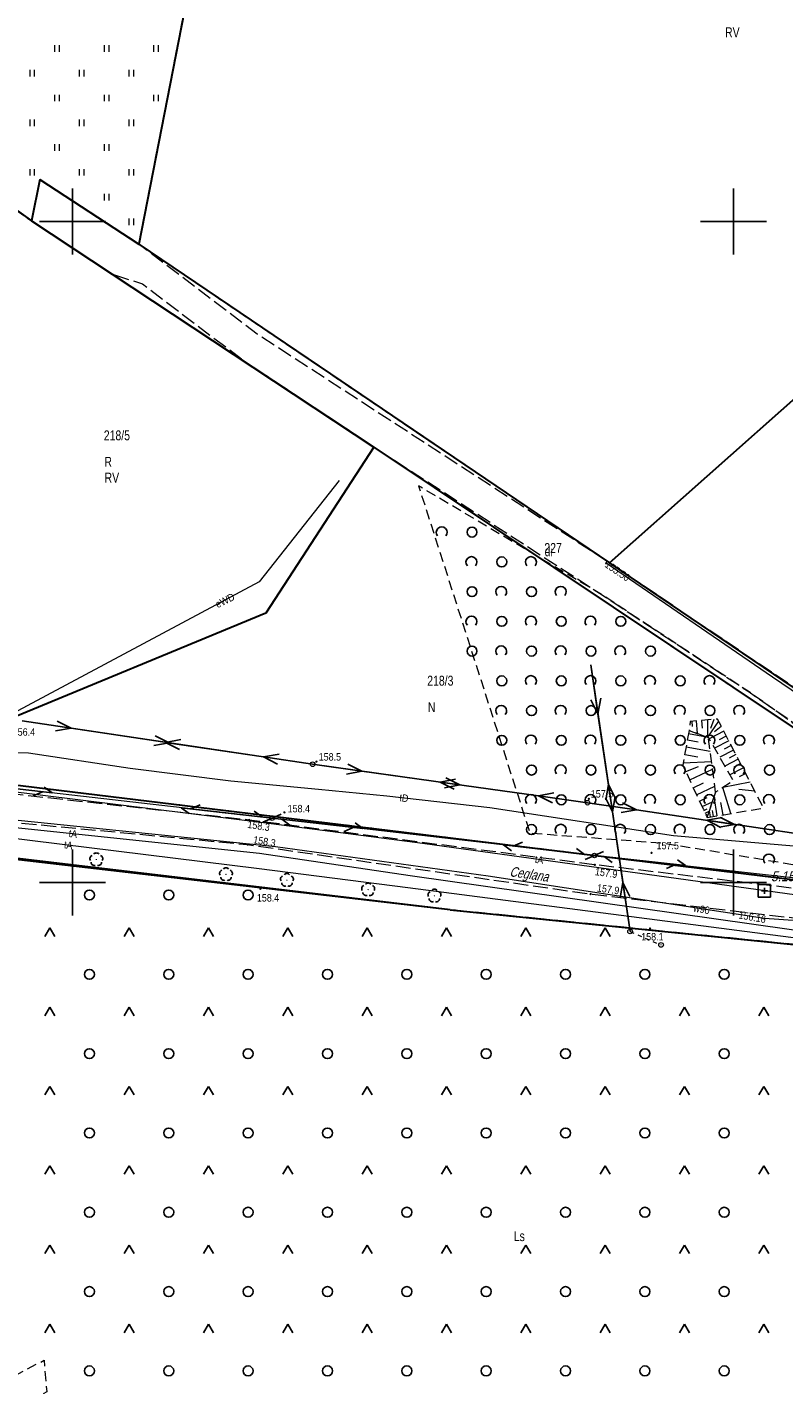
# Model space of a CAD drawing. Header units: metres. Extents: x 5548743 to 5556416, y 5707500 to 5714000.
# Tile 71 of 203: x 5554793 to 5554908, y 5709124 to 5709329. Entities that reach past the tile are written whole.
import ezdxf
from ezdxf.enums import TextEntityAlignment as Align

# ---------------------------------------------------------------- set-up
doc = ezdxf.new("R2010")
doc.units = ezdxf.units.M
doc.header["$MEASUREMENT"] = 0
for name, pattern in [('1.5_0.75', [2.25, 1.5, -0.75]), ('2.25_0.75', [3, 2.25, -0.75]), ('219-1000', [0]), ('suep_nn_1000', [0]), ('supp_1000', [1.25, 0.625, -0.625]), ('sutp_1000', [0])]:
    doc.linetypes.add(name, pattern=pattern)
doc.layers.get('0').update_dxf_attribs({"color": 2, "linetype": 'CONTINUOUS', "lineweight": 5})
for name, color, linetype in [('000 Inne (niezydentyfikowane)', 7, 'CONTINUOUS'), ('209-oznaczenie konturu klasyfikacyjnego', 7, 'CONTINUOUS'), ('210-oznaczenie konturu użytku gruntowego', 7, 'CONTINUOUS'), ('211-numer działki ewidencyjnej', 7, 'CONTINUOUS'), ('217-kontur klasyfikacyjny', 7, 'CONTINUOUS'), ('218-kontur użytku gruntowego', 7, 'CONTINUOUS'), ('219-działka ewidencyjna', 7, 'CONTINUOUS'), ('994-Nazwa ulicy', 7, 'CONTINUOUS'), ('drzewo liściaste', 7, 'CONTINUOUS'), ('jezdnia', 7, 'CONTINUOUS'), ('ogrodzenie trwałe', 7, 'CONTINUOUS'), ('pikieta naturalna', 7, 'CONTINUOUS'), ('pikieta naturalna-Atr2', 7, 'CONTINUOUS'), ('przewód elektroenergetyczny niskiego napięcia', 7, 'CONTINUOUS'), ('przewód elektroenergetyczny podziemny', 7, 'CONTINUOUS'), ('przewód elektroenergetyczny podziemny-Atr1', 7, 'CONTINUOUS'), ('przewód telekomunikacyjny napowietrzny', 7, 'CONTINUOUS'), ('przewód telekomunikacyjny podziemny', 7, 'CONTINUOUS'), ('przewód telekomunikacyjny podziemny-Atr1', 7, 'CONTINUOUS'), ('przewód wodociągowy', 7, 'CONTINUOUS'), ('przewód wodociągowy-Atr1', 7, 'CONTINUOUS'), ('rzedna', 7, 'CONTINUOUS'), ('rzedna-Atr2', 7, 'CONTINUOUS'), ('skarpa nieumocniona', 7, 'CONTINUOUS'), ('Szczegółowa osnowa geodezyjna pozioma', 7, 'CONTINUOUS'), ('Szczegółowa osnowa geodezyjna pozioma-Atr103', 7, 'CONTINUOUS'), ('słup przewodów napowietrznych', 7, 'CONTINUOUS'), ('teren zalesiony', 7, 'CONTINUOUS'), ('trawnik', 7, 'CONTINUOUS'), ('Wstawianie ramki sekcyjnej z opisem', 7, 'CONTINUOUS'), ('zadrzewienie  zakrzewienie', 7, 'CONTINUOUS')]:
    doc.layers.add(name, color=color, linetype=linetype)
doc.styles.get("Standard").update_dxf_attribs({"font": 'Working1250', "width": 0.75})
doc.linetypes.add('902-1000', pattern='A,5,0,[1,ksztalty.shx,S=1,R=0,X=0,Y=0],5', length=10)

# ---------------------------------------------------------------- blocks, each defined once
blk = doc.blocks.new('TU04')
at = {"color": 0, "linetype": 'Continuous', "lineweight": 13}
for p, q in [((0, 0), (0, 1)), ((0.7, 0), (0.7, 1))]:
    blk.add_line(p, q, dxfattribs=at)
blk = doc.blocks.new('SUEP1')
at = {"color": 0, "linetype": 'Continuous'}
for p, q in [((0, 0), (7.5, 0)), ((7.5, 0), (5.25, 0.75)), ((7.5, 0), (5.25, -0.75)), ((7.5, 0), (22.5, 0)), ((22.5, 0), (20.25, 0.75)), ((22.5, 0), (20.25, -0.75))]:
    blk.add_line(p, q, dxfattribs=at)
blk = doc.blocks.new('OTZK1')
at = {"color": 0, "linetype": 'Continuous'}
blk.add_circle((0, 0), 0.75, dxfattribs=at)
blk = doc.blocks.new('OTZK2')
at = {"color": 0, "linetype": 'Continuous'}
blk.add_arc((0, 0), 0.825, 318.85, 221.162, dxfattribs=at)
blk = doc.blocks.new('SUTP')
at = {"color": 0, "linetype": 'Continuous'}
for p, q in [((0, 0), (1.299, 0.75)), ((0, 0), (13.848, 0)), ((2.799, -0.75), (1.5, 0)), ((11.049, -0.75), (12.348, 0)), ((13.848, 0), (12.549, 0.75))]:
    blk.add_line(p, q, dxfattribs=at)
blk = doc.blocks.new('PW01')
at = {"linetype": 'Continuous', "lineweight": 13}
h = blk.add_hatch(color=0, dxfattribs=at)
edge = h.paths.add_edge_path()
edge.add_arc((0, 0), 0.18, 0, 360)
blk = doc.blocks.new('US15')
at = {"color": 0, "linetype": 'Continuous', "lineweight": 13}
blk.add_circle((0, 0), 0.35, dxfattribs=at)
blk = doc.blocks.new('SM05')
at = {"color": 0, "linetype": 'Continuous', "lineweight": 13}
blk.add_circle((0, 0), 0.35, dxfattribs=at)
blk = doc.blocks.new('OP021')
at = {"linetype": 'Continuous', "lineweight": 13}
h = blk.add_hatch(color=0, dxfattribs=at)
edge = h.paths.add_edge_path()
edge.add_arc((0, 0), 0.1, 0, 360)
at = {"color": 0, "linetype": 'Continuous', "lineweight": -3}
for centre, start, end in [((-0.476, 0.154), 110.388, 213.756), ((0, 0.5), 38.316, 141.684), ((0.476, 0.154), 326.244, 69.612), ((-0.294, -0.404), 182.272, 285.64), ((0.294, -0.404), 254.36, 357.728), ((0.294, -0.404), 254.36, 357.728)]:
    blk.add_arc(centre, 0.5, start, end, dxfattribs=at)
blk = doc.blocks.new('OTZK3')
at = {"color": 0, "linetype": 'Continuous'}
for p, q in [((-0.75, -0.433), (0, 0.866)), ((0, 0.866), (0.75, -0.433))]:
    blk.add_line(p, q, dxfattribs=at)
blk = doc.blocks.new('OSSP')
at = {"color": 0}
for p, q in [((-0.939, 0.938), (-0.939, -0.938)), ((-0.939, 0.938), (-0.939, -0.938)), ((0.936, 0.938), (-0.939, 0.938)), ((0.936, 0.938), (-0.939, 0.938)), ((0.45, 0), (-0.45, 0)), ((0.45, 0), (-0.45, 0)), ((0, -0.45), (0, 0.45)), ((0, -0.45), (0, 0.45)), ((0.936, -0.938), (0.936, 0.938)), ((0.936, -0.938), (0.936, 0.938)), ((-0.939, -0.938), (0.936, -0.938)), ((-0.939, -0.938), (0.936, -0.938))]:
    blk.add_line(p, q, dxfattribs=at)
blk = doc.blocks.new('RAMKA1000K')
at = {"color": 0}
for p, q in [((400, 295), (400, 305)), ((500, 295), (500, 305)), ((395, 300), (405, 300)), ((495, 300), (505, 300)), ((400, 195), (400, 205)), ((500, 195), (500, 205)), ((395, 200), (405, 200)), ((495, 200), (505, 200))]:
    blk.add_line(p, q, dxfattribs=at)

msp = doc.modelspace()

# ---------------------------------------------------------------- linework, layer by layer
at = {"layer": '000 Inne (niezydentyfikowane)', "color": 252, "linetype": 'Continuous', "lineweight": 18, "flags": 128}
for points in [[(5554893.67, 5709224.38), (5554893.74, 5709223.59)], [(5554894.34, 5709224.44), (5554894.51, 5709222.54)], [(5554895.14, 5709224.51), (5554895.24, 5709223.37)], [(5554896.03, 5709224.59), (5554896.04, 5709221.96)], [(5554897.74, 5709224.39), (5554896.04, 5709221.96)], [(5554896.99, 5709224.68), (5554896.51, 5709223.32)], [(5554898.14, 5709223.61), (5554897.09, 5709222.79)], [(5554893.01, 5709221.6), (5554894.66, 5709221.3)], [(5554893.18, 5709222.52), (5554895.88, 5709222.02)], [(5554898.52, 5709222.87), (5554896.29, 5709221.72)], [(5554899.27, 5709221.43), (5554897.11, 5709220.31)], [(5554898.9, 5709222.14), (5554897.8, 5709221.58)], [(5554892.6, 5709219.37), (5554894.61, 5709219.01)], [(5554892.82, 5709220.54), (5554896.45, 5709219.88)], [(5554900, 5709220.02), (5554897.9, 5709218.94)], [(5554899.64, 5709220.72), (5554898.57, 5709220.17)], [(5554900.35, 5709219.34), (5554899.32, 5709218.8)], [(5554892.37, 5709218.08), (5554896.65, 5709218.32)], [(5554892.77, 5709216.78), (5554894.71, 5709217.55)], [(5554893.36, 5709215.52), (5554896.81, 5709217.12)], [(5554900.71, 5709218.66), (5554898.67, 5709217.61)], [(5554901.41, 5709217.29), (5554899.44, 5709216.27)], [(5554901.05, 5709217.99), (5554900.05, 5709217.47)], [(5554893.9, 5709214.34), (5554895.45, 5709215.06)], [(5554902.5, 5709215.2), (5554898.35, 5709214.36)], [(5554901.83, 5709216.49), (5554900.86, 5709215.99)], [(5554894.4, 5709213.27), (5554897.15, 5709214.55)], [(5554894.84, 5709212.32), (5554896.02, 5709212.87)], [(5554897.54, 5709210.09), (5554897.05, 5709212.99)], [(5554899.56, 5709210.44), (5554898.35, 5709214.36)], [(5554903.21, 5709213.83), (5554900.78, 5709214.09)], [(5554895.23, 5709211.49), (5554896.8, 5709212.22)], [(5554895.51, 5709210.89), (5554896.01, 5709211.13)], [(5554895.69, 5709210.49), (5554896.32, 5709210.78)], [(5554896.49, 5709209.91), (5554896.34, 5709210.84)], [(5554896.97, 5709209.99), (5554896.82, 5709210.9)], [(5554898.41, 5709210.24), (5554898.09, 5709212.11)], [(5554895.81, 5709210.24), (5554896, 5709210.33)], [(5554895.93, 5709209.98), (5554896.07, 5709210.04)]]:
    msp.add_lwpolyline(points, dxfattribs=at)
at = {"layer": '217-kontur klasyfikacyjny', "color": 3, "linetype": '1.5_0.75', "lineweight": 18, "flags": 128}
for points in [[(5554825.25, 5709374.48), (5554810.05, 5709296.6)], [(5554793.8, 5709300.1), (5554775, 5709313.63)], [(5554845.6, 5709265.89), (5554793.8, 5709300.1)], [(5554810.05, 5709296.6), (5554839.02, 5709276.96)], [(5554839.02, 5709276.96), (5554881.24, 5709248.35)], [(5554829.25, 5709240.75), (5554845.6, 5709265.89)], [(5554881.24, 5709248.35), (5554950.97, 5709201.09)], [(5554788.71, 5709224.02), (5554829.25, 5709240.75)]]:
    msp.add_lwpolyline(points, dxfattribs=at)
at = {"layer": '218-kontur użytku gruntowego', "color": 70, "linetype": '1.5_0.75', "lineweight": 18, "flags": 128}
for points in [[(5554810.05, 5709296.6), (5554825.25, 5709374.48)], [(5554825.25, 5709374.48), (5554810.05, 5709296.6)], [(5554793.8, 5709300.1), (5554775, 5709313.63)], [(5554775, 5709313.63), (5554793.8, 5709300.1)], [(5554793.8, 5709300.1), (5554795.08, 5709306.35)], [(5554795.08, 5709306.35), (5554793.8, 5709300.1)], [(5554795.08, 5709306.35), (5554810.05, 5709296.6)], [(5554810.05, 5709296.6), (5554795.08, 5709306.35)], [(5554845.6, 5709265.89), (5554793.8, 5709300.1)], [(5554793.8, 5709300.1), (5554845.6, 5709265.89)], [(5554839.02, 5709276.96), (5554810.05, 5709296.6)], [(5554810.05, 5709296.6), (5554839.02, 5709276.96)], [(5554881.24, 5709248.35), (5554839.02, 5709276.96)], [(5554839.02, 5709276.96), (5554881.24, 5709248.35)], [(5554829.25, 5709240.75), (5554845.6, 5709265.89)], [(5554845.6, 5709265.89), (5554829.25, 5709240.75)], [(5554945.19, 5709199.24), (5554845.6, 5709265.89)], [(5554845.6, 5709265.89), (5554945.19, 5709199.24)], [(5554950.97, 5709201.09), (5554881.24, 5709248.35)], [(5554881.24, 5709248.35), (5554950.97, 5709201.09)], [(5554788.71, 5709224.02), (5554829.25, 5709240.75)], [(5554829.25, 5709240.75), (5554788.71, 5709224.02)], [(5554767.23, 5709217.68), (5554934.6, 5709197.33)], [(5554934.6, 5709197.33), (5554767.23, 5709217.68)], [(5554857.11, 5709195.87), (5554693.04, 5709215.32)], [(5554693.04, 5709215.32), (5554857.11, 5709195.87)], [(5554937.11, 5709187.8), (5554857.11, 5709195.87)], [(5554857.11, 5709195.87), (5554937.11, 5709187.8)]]:
    msp.add_lwpolyline(points, dxfattribs=at)
at = {"layer": '219-działka ewidencyjna', "color": 94, "linetype": '219-1000', "lineweight": 30, "flags": 128}
for points in [[(5554831.48, 5709406.36), (5554810.05, 5709296.6)], [(5554775, 5709313.63), (5554793.8, 5709300.1)], [(5554795.08, 5709306.35), (5554793.8, 5709300.1)], [(5554795.08, 5709306.35), (5554810.05, 5709296.6)], [(5554793.8, 5709300.1), (5554845.6, 5709265.89)], [(5554810.05, 5709296.6), (5554839.02, 5709276.96)], [(5554839.02, 5709276.96), (5554881.24, 5709248.35)], [(5554881.24, 5709248.35), (5554910.8, 5709274.61)], [(5554845.6, 5709265.89), (5554829.25, 5709240.75)], [(5554845.6, 5709265.89), (5554945.19, 5709199.24)], [(5554950.97, 5709201.09), (5554881.24, 5709248.35)], [(5554829.25, 5709240.75), (5554788.71, 5709224.02)], [(5554767.23, 5709217.68), (5554934.6, 5709197.33)], [(5554857.11, 5709195.87), (5554693.04, 5709215.32)], [(5554857.11, 5709195.87), (5554937.11, 5709187.8)]]:
    msp.add_lwpolyline(points, dxfattribs=at)
at = {"layer": 'jezdnia', "color": 252, "linetype": '2.25_0.75', "lineweight": 18, "flags": 128}
for points in [[(5554793.8, 5709300.1), (5554806.01, 5709292.03), (5554810.58, 5709290.58), (5554825.91, 5709278.96), (5554845.6, 5709265.89), (5554880.12, 5709243.51), (5554902.34, 5709228.83), (5554922.48, 5709214.67), (5554933.13, 5709207.95), (5554943.68, 5709200.14), (5554946.17, 5709201.46), (5554948.12, 5709203.2), (5554881.24, 5709248.35), (5554827.94, 5709282.97), (5554810.05, 5709296.6), (5554795.08, 5709306.35)], [(5554717.46, 5709221.61), (5554716.96, 5709216.34), (5554728.64, 5709215.67), (5554775.93, 5709210.62), (5554782.05, 5709209.96), (5554826.5, 5709205.74), (5554878.37, 5709198.24), (5554943.14, 5709190.66), (5555001.12, 5709182.04), (5555003.76, 5709177.73), (5555010.54, 5709177.44), (5555013.5, 5709180.41), (5555057.53, 5709174.57), (5555076.46, 5709171.71), (5555082.17, 5709172.29), (5555083.25, 5709176.06), (5555059.01, 5709179.27), (5555001.7, 5709187.38), (5554966.18, 5709191.8), (5554963.34, 5709193.88), (5554961.49, 5709196.41), (5554957.2, 5709197.24), (5554957.81, 5709193.2), (5554943.24, 5709195.42), (5554947.46, 5709198.02), (5554940.45, 5709198.43), (5554932.83, 5709196.31), (5554879.01, 5709202.67), (5554826.73, 5709209.45), (5554775.98, 5709215.02), (5554763.05, 5709216.14), (5554728.6, 5709219.93)]]:
    msp.add_lwpolyline(points, close=True, dxfattribs=at)
at = {"layer": 'ogrodzenie trwałe', "color": 252, "linetype": '902-1000', "lineweight": 25, "flags": 128}
for points in [[(5554648.86, 5709466.15), (5554669.68, 5709464.7), (5554706.67, 5709462.2), (5554726.29, 5709461.38), (5554756.89, 5709461.32), (5554778.66, 5709461.29), (5554805.35, 5709454.43), (5554810.55, 5709460.19), (5554840.58, 5709457.83), (5554834.53, 5709422.53), (5554832.35, 5709410.28), (5554831.48, 5709406.36), (5554825.25, 5709374.48), (5554810.05, 5709296.6), (5554795.08, 5709306.35), (5554793.8, 5709300.1), (5554775, 5709313.63), (5554743.52, 5709348.14), (5554699.15, 5709349.73)], [(5554767.49, 5709206.27), (5554857.11, 5709195.87), (5554937.11, 5709187.8), (5554939.49, 5709187.55)]]:
    msp.add_lwpolyline(points, dxfattribs=at)
at = {"layer": 'przewód elektroenergetyczny niskiego napięcia', "color": 1, "linetype": 'suep_nn_1000', "lineweight": 18, "flags": 128}
for points in [[(5554878.39, 5709232.95), (5554884.35, 5709192.58)], [(5554836.33, 5709217.88), (5554792.37, 5709224.44)], [(5554836.33, 5709217.88), (5554792.37, 5709224.44)], [(5554877.9, 5709212.07), (5554836.33, 5709217.88)], [(5554877.9, 5709212.07), (5554836.33, 5709217.88)], [(5554918.2, 5709206.12), (5554877.9, 5709212.07)], [(5554918.2, 5709206.12), (5554877.9, 5709212.07)]]:
    msp.add_lwpolyline(points, dxfattribs=at)
at = {"layer": 'przewód elektroenergetyczny podziemny', "color": 1, "linetype": 'Continuous', "lineweight": 18, "flags": 128}
for points in [[(5554840.34, 5709260.84), (5554828.24, 5709245.47), (5554787.23, 5709223.6), (5554769.54, 5709219.28), (5554766.89, 5709219.44)], [(5554963.66, 5709198.78), (5554951.04, 5709200.6), (5554946.89, 5709203.39), (5554915.9, 5709224.25), (5554905.87, 5709231.06), (5554880.73, 5709248.29), (5554880.85, 5709248.58), (5554880.89, 5709248.72)], [(5554963.66, 5709198.78), (5554951.04, 5709200.6), (5554946.89, 5709203.39), (5554915.9, 5709224.25), (5554905.87, 5709231.06), (5554880.73, 5709248.29), (5554880.85, 5709248.58), (5554880.89, 5709248.72)]]:
    msp.add_lwpolyline(points, dxfattribs=at)
at = {"layer": 'przewód telekomunikacyjny napowietrzny', "color": 30, "linetype": 'sutp_1000', "lineweight": 18, "flags": 128}
for points in [[(5554830.19, 5709209.74), (5554783.18, 5709215.12)], [(5554878.95, 5709204.08), (5554830.19, 5709209.74)], [(5554878.95, 5709204.08), (5554924.33, 5709199.06)], [(5554878.95, 5709204.08), (5554924.33, 5709199.06)]]:
    msp.add_lwpolyline(points, dxfattribs=at)
at = {"layer": 'przewód telekomunikacyjny podziemny', "color": 30, "linetype": 'Continuous', "lineweight": 18, "flags": 128}
for points in [[(5554714.62, 5709222.85), (5554716.35, 5709223.34), (5554745.1, 5709219.5), (5554764.82, 5709216.92), (5554770.56, 5709217.66), (5554777.19, 5709218.29), (5554788.73, 5709219.69), (5554793.34, 5709219.63), (5554808.74, 5709217.27), (5554823.94, 5709215.39), (5554837.22, 5709214.14), (5554847.57, 5709213.09), (5554863.12, 5709211.32), (5554890.92, 5709207.12), (5554923.12, 5709204.33), (5554945.68, 5709202.75), (5554960.36, 5709202.17), (5554963.47, 5709201.9), (5554968.33, 5709201.71)], [(5554714.62, 5709222.85), (5554716.35, 5709223.34), (5554745.1, 5709219.5), (5554764.82, 5709216.92), (5554770.56, 5709217.66), (5554777.19, 5709218.29), (5554788.73, 5709219.69), (5554793.34, 5709219.63), (5554808.74, 5709217.27), (5554823.94, 5709215.39), (5554837.22, 5709214.14), (5554847.57, 5709213.09), (5554863.12, 5709211.32), (5554890.92, 5709207.12), (5554923.12, 5709204.33), (5554945.68, 5709202.75), (5554960.36, 5709202.17), (5554963.47, 5709201.9), (5554968.33, 5709201.71)], [(5554925.56, 5709196.35), (5554913.94, 5709197.47), (5554852.96, 5709205.89), (5554828.91, 5709209.01), (5554789.82, 5709213.85), (5554763.3, 5709216.16), (5554727.66, 5709221.01), (5554714.2, 5709222.86)], [(5554714.01, 5709216.59), (5554713.9, 5709215.42), (5554727.27, 5709213.85), (5554762.04, 5709209.65), (5554789.46, 5709206.89), (5554828.23, 5709202.12), (5554850.71, 5709199.22), (5554908.67, 5709191.73), (5554933.91, 5709190.97), (5554958.48, 5709187.69), (5555003.43, 5709179.99), (5555037.45, 5709174.45), (5555074.43, 5709169.6)], [(5554714.01, 5709216.59), (5554727.68, 5709215.19), (5554762.17, 5709211.02), (5554789.45, 5709208.5), (5554828.27, 5709204.42), (5554851.1, 5709201.05), (5554908.76, 5709192.88), (5554934.14, 5709192.42), (5554958.65, 5709188.65), (5555002.81, 5709180.94), (5555037.7, 5709175.74), (5555074.67, 5709170.26)]]:
    msp.add_lwpolyline(points, dxfattribs=at)
at = {"layer": 'przewód wodociągowy', "color": 5, "linetype": 'Continuous', "lineweight": 18, "flags": 128}
msp.add_lwpolyline([(5554959.04, 5709190.38), (5554937.03, 5709192.26), (5554904.65, 5709194.53), (5554862.86, 5709200.97), (5554830.73, 5709205.41), (5554781.39, 5709210.41), (5554774.5, 5709211.14), (5554761.18, 5709212.2), (5554723.86, 5709216.19), (5554697.55, 5709218.93), (5554690.19, 5709218.76), (5554687.21, 5709193.04), (5554688.15, 5709180.99), (5554690.96, 5709170.79)], dxfattribs=at)
at = {"layer": 'skarpa nieumocniona', "color": 252, "linetype": '1.5_0.75', "lineweight": 18, "flags": 128}
for points in [[(5554896, 5709209.83), (5554904.53, 5709211.28), (5554897.56, 5709224.73), (5554893.42, 5709224.36), (5554893.27, 5709223.01), (5554896.18, 5709221.91), (5554899.94, 5709215.41), (5554897.27, 5709213.64)], [(5554896, 5709209.83), (5554904.53, 5709211.28), (5554897.56, 5709224.73), (5554893.42, 5709224.36), (5554893.27, 5709223.01), (5554896.18, 5709221.91), (5554899.94, 5709215.41), (5554897.27, 5709213.64)], [(5554893.27, 5709223.01), (5554892.31, 5709217.77), (5554896, 5709209.83), (5554897.27, 5709213.64), (5554896.18, 5709221.91)], [(5554893.27, 5709223.01), (5554892.31, 5709217.77), (5554896, 5709209.83), (5554897.27, 5709213.64), (5554896.18, 5709221.91)]]:
    msp.add_lwpolyline(points, close=True, dxfattribs=at)
at = {"layer": 'słup przewodów napowietrznych', "color": 252, "linetype": 'supp_1000', "lineweight": 18, "flags": 128}
msp.add_lwpolyline([(5554884.35, 5709192.58), (5554889.03, 5709190.55)], dxfattribs=at)
at = {"layer": 'teren zalesiony', "color": 3, "linetype": '1.5_0.75', "lineweight": 18, "flags": 128}
msp.add_lwpolyline([(5554767.49, 5709206.27), (5554772.78, 5709181.8), (5554776.61, 5709167.89), (5554790.44, 5709124.91), (5554795.71, 5709127.71), (5554796.1, 5709122.9), (5554791.4, 5709120.25), (5554795.42, 5709095.54), (5554802.86, 5709050.38), (5554963.6, 5709049.01), (5554965.73, 5709064.25), (5554965.39, 5709079.34), (5554968.14, 5709086.47), (5554970.76, 5709097.04), (5554959.14, 5709101.21), (5554923.37, 5709133.18), (5554926.17, 5709143.33), (5554927.18, 5709146.74), (5554927.63, 5709151.29), (5554927.74, 5709151.67), (5554929.46, 5709157.94), (5554930.87, 5709163.06), (5554939.49, 5709187.55), (5554937.11, 5709187.8), (5554857.11, 5709195.87)], close=True, dxfattribs=at)
at = {"layer": 'trawnik', "color": 252, "linetype": '1.5_0.75', "lineweight": 18, "flags": 128}
msp.add_lwpolyline([(5554727.64, 5709450.9), (5554724.68, 5709426.59), (5554757.87, 5709416.95), (5554772.01, 5709415.25), (5554773.26, 5709459.06), (5554780.18, 5709458.78), (5554779.96, 5709450.74), (5554781.85, 5709450.62), (5554781.69, 5709437.99), (5554784.8, 5709437.78), (5554784.01, 5709414.2), (5554789.75, 5709408.83), (5554792.17, 5709408.15), (5554790.41, 5709387.57), (5554802.8, 5709386.67), (5554801.44, 5709375.64), (5554800.91, 5709357.82), (5554768.14, 5709356.77), (5554769.12, 5709369.01), (5554770.38, 5709389.28), (5554738.04, 5709391.38), (5554730.86, 5709389.46), (5554722.77, 5709390.26), (5554724.65, 5709413.05), (5554732.69, 5709412.52), (5554739.64, 5709412.03), (5554753.51, 5709411.17), (5554753.66, 5709414.48), (5554704.87, 5709428.45), (5554692.5, 5709432.29), (5554692.83, 5709431.86), (5554685.33, 5709434.23), (5554676.6, 5709437.82), (5554655.85, 5709447.23), (5554655.76, 5709446.15), (5554654.11, 5709445), (5554652.56, 5709440.96), (5554653.12, 5709437.43), (5554677.02, 5709433.31), (5554717.41, 5709419.25), (5554717.54, 5709416.42), (5554717.62, 5709414.65), (5554719.64, 5709370.88), (5554743.52, 5709348.14), (5554775, 5709313.63), (5554793.8, 5709300.1), (5554795.08, 5709306.35), (5554810.05, 5709296.6), (5554825.25, 5709374.48), (5554831.48, 5709406.36), (5554832.35, 5709410.28), (5554832.75, 5709412.56), (5554839.74, 5709414.78), (5554840.51, 5709419.62), (5554834.53, 5709422.53), (5554797.11, 5709426.1), (5554790.45, 5709426.67), (5554790.88, 5709431.27), (5554797.87, 5709441.66), (5554798.47, 5709447.83), (5554793.98, 5709449.73), (5554780.18, 5709458.78), (5554780.49, 5709460.82), (5554771.07, 5709460.89), (5554696.08, 5709461.46), (5554665.48, 5709465), (5554649.95, 5709466.04), (5554648.86, 5709466.15), (5554648.23, 5709464.25), (5554649.01, 5709460.91), (5554656.12, 5709452.5), (5554656, 5709451.36), (5554678.15, 5709441.88), (5554686.67, 5709438.35), (5554693.8, 5709436.12), (5554705.72, 5709431.93), (5554709.18, 5709453.37)], close=True, dxfattribs=at)
at = {"layer": 'zadrzewienie  zakrzewienie', "color": 252, "linetype": '1.5_0.75', "lineweight": 18, "flags": 128}
msp.add_lwpolyline([(5554933.78, 5709199.92), (5554933.13, 5709207.95), (5554922.48, 5709214.67), (5554902.34, 5709228.83), (5554880.12, 5709243.51), (5554852.35, 5709260.03), (5554869.19, 5709207.49), (5554889.57, 5709205.94), (5554912.35, 5709202.18)], close=True, dxfattribs=at)

# ---------------------------------------------------------------- block references
at = {"layer": 'drzewo liściaste', "color": 3, "linetype": 'Continuous', "lineweight": 18}
for p in [(5554803.61, 5709203.47), (5554823.22, 5709201.22), (5554832.44, 5709200.35), (5554844.72, 5709198.92), (5554854.75, 5709197.98)]:
    msp.add_blockref('OP021', p, dxfattribs=at)
at = {"layer": 'pikieta naturalna', "color": 252, "linetype": 'Continuous', "lineweight": 13}
for p in [(5554836.91, 5709218.29), (5554878.11, 5709212.65), (5554832.06, 5709210.6), (5554826.73, 5709209.45), (5554826.5, 5709205.74), (5554887.59, 5709204.48), (5554879.01, 5709202.67), (5554828.42, 5709199.05), (5554878.37, 5709198.24), (5554887.36, 5709193.03)]:
    msp.add_blockref('PW01', p, dxfattribs=at)
at = {"layer": 'przewód elektroenergetyczny niskiego napięcia', "color": 1, "linetype": 'Continuous', "lineweight": 18}
for p, rotation in [((5554878.39, 5709232.95), 278.398), ((5554792.37, 5709224.44), 351.513), ((5554792.37, 5709224.44), 351.513), ((5554836.33, 5709217.88), 171.513), ((5554836.33, 5709217.88), 171.513), ((5554836.33, 5709217.88), 352.044), ((5554836.33, 5709217.88), 352.044), ((5554877.9, 5709212.07), 172.044), ((5554877.9, 5709212.07), 172.044), ((5554884.35, 5709192.58), 98.39800000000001), ((5554877.9, 5709212.07), 351.601), ((5554877.9, 5709212.07), 351.601), ((5554918.2, 5709206.12), 171.601), ((5554918.2, 5709206.12), 171.601)]:
    msp.add_blockref('SUEP1', p, dxfattribs=dict(at, rotation=rotation))
at = {"layer": 'przewód telekomunikacyjny napowietrzny', "color": 30, "linetype": 'Continuous', "lineweight": 18}
for p, rotation in [((5554783.18, 5709215.12), 353.471), ((5554830.19, 5709209.74), 173.471), ((5554830.19, 5709209.74), 353.3790000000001), ((5554878.95, 5709204.08), 173.379), ((5554878.95, 5709204.08), 353.688), ((5554878.95, 5709204.08), 353.688)]:
    msp.add_blockref('SUTP', p, dxfattribs=dict(at, rotation=rotation))
at = {"layer": 'rzedna', "color": 1, "linetype": 'Continuous', "lineweight": 18}
msp.add_blockref('PW01', (5554880.73, 5709248.29), dxfattribs=at)
msp.add_blockref('PW01', (5554880.73, 5709248.29), dxfattribs=at)
at = {"layer": 'rzedna', "color": 5, "linetype": 'Continuous', "lineweight": 18}
msp.add_blockref('PW01', (5554904.65, 5709194.53), dxfattribs=at)
at = {"layer": 'Szczegółowa osnowa geodezyjna pozioma', "color": 252, "linetype": 'Continuous', "lineweight": 13}
msp.add_blockref('OSSP', (5554904.666, 5709198.734), dxfattribs=at)
at = {"layer": 'słup przewodów napowietrznych', "color": 252, "linetype": 'Continuous', "lineweight": 18}
for name, p in [('US15', (5554836.33, 5709217.88)), ('US15', (5554877.9, 5709212.07)), ('US15', (5554830.19, 5709209.74)), ('US15', (5554878.95, 5709204.08)), ('SM05', (5554884.35, 5709192.58)), ('SM05', (5554889.03, 5709190.55))]:
    msp.add_blockref(name, p, dxfattribs=at)
at = {"layer": 'teren zalesiony', "color": 3, "linetype": 'Continuous', "lineweight": 18}
for name, p in [('OTZK1', (5554802.576, 5709198.096)), ('OTZK1', (5554814.576, 5709198.096)), ('OTZK1', (5554826.576, 5709198.096)), ('OTZK3', (5554796.576, 5709192.276)), ('OTZK3', (5554808.576, 5709192.276)), ('OTZK3', (5554820.576, 5709192.276)), ('OTZK3', (5554832.576, 5709192.276)), ('OTZK3', (5554844.576, 5709192.276)), ('OTZK3', (5554856.576, 5709192.276)), ('OTZK3', (5554868.576, 5709192.276)), ('OTZK3', (5554880.576, 5709192.276)), ('OTZK1', (5554802.576, 5709186.096)), ('OTZK1', (5554814.576, 5709186.096)), ('OTZK1', (5554826.576, 5709186.096)), ('OTZK1', (5554838.576, 5709186.096)), ('OTZK1', (5554850.576, 5709186.096)), ('OTZK1', (5554862.576, 5709186.096)), ('OTZK1', (5554874.576, 5709186.096)), ('OTZK1', (5554886.576, 5709186.096)), ('OTZK1', (5554898.576, 5709186.096)), ('OTZK3', (5554796.576, 5709180.276)), ('OTZK3', (5554808.576, 5709180.276)), ('OTZK3', (5554820.576, 5709180.276)), ('OTZK3', (5554832.576, 5709180.276)), ('OTZK3', (5554844.576, 5709180.276)), ('OTZK3', (5554856.576, 5709180.276)), ('OTZK3', (5554868.576, 5709180.276)), ('OTZK3', (5554880.576, 5709180.276)), ('OTZK3', (5554892.576, 5709180.276)), ('OTZK3', (5554904.576, 5709180.276)), ('OTZK1', (5554802.576, 5709174.096)), ('OTZK1', (5554814.576, 5709174.096)), ('OTZK1', (5554826.576, 5709174.096)), ('OTZK1', (5554838.576, 5709174.096)), ('OTZK1', (5554850.576, 5709174.096)), ('OTZK1', (5554862.576, 5709174.096)), ('OTZK1', (5554874.576, 5709174.096)), ('OTZK1', (5554886.576, 5709174.096)), ('OTZK1', (5554898.576, 5709174.096)), ('OTZK3', (5554796.576, 5709168.276)), ('OTZK3', (5554808.576, 5709168.276)), ('OTZK3', (5554820.576, 5709168.276)), ('OTZK3', (5554832.576, 5709168.276)), ('OTZK3', (5554844.576, 5709168.276)), ('OTZK3', (5554856.576, 5709168.276)), ('OTZK3', (5554868.576, 5709168.276)), ('OTZK3', (5554880.576, 5709168.276)), ('OTZK3', (5554892.576, 5709168.276)), ('OTZK3', (5554904.576, 5709168.276)), ('OTZK1', (5554802.576, 5709162.096)), ('OTZK1', (5554814.576, 5709162.096)), ('OTZK1', (5554826.576, 5709162.096)), ('OTZK1', (5554838.576, 5709162.096)), ('OTZK1', (5554850.576, 5709162.096)), ('OTZK1', (5554862.576, 5709162.096)), ('OTZK1', (5554874.576, 5709162.096)), ('OTZK1', (5554886.576, 5709162.096)), ('OTZK1', (5554898.576, 5709162.096)), ('OTZK3', (5554796.576, 5709156.276)), ('OTZK3', (5554808.576, 5709156.276)), ('OTZK3', (5554820.576, 5709156.276)), ('OTZK3', (5554832.576, 5709156.276)), ('OTZK3', (5554844.576, 5709156.276)), ('OTZK3', (5554856.576, 5709156.276)), ('OTZK3', (5554868.576, 5709156.276)), ('OTZK3', (5554880.576, 5709156.276)), ('OTZK3', (5554892.576, 5709156.276)), ('OTZK3', (5554904.576, 5709156.276)), ('OTZK1', (5554802.576, 5709150.096)), ('OTZK1', (5554814.576, 5709150.096)), ('OTZK1', (5554826.576, 5709150.096)), ('OTZK1', (5554838.576, 5709150.096)), ('OTZK1', (5554850.576, 5709150.096)), ('OTZK1', (5554862.576, 5709150.096)), ('OTZK1', (5554874.576, 5709150.096)), ('OTZK1', (5554886.576, 5709150.096)), ('OTZK1', (5554898.576, 5709150.096)), ('OTZK3', (5554796.576, 5709144.276)), ('OTZK3', (5554808.576, 5709144.276)), ('OTZK3', (5554820.576, 5709144.276)), ('OTZK3', (5554832.576, 5709144.276)), ('OTZK3', (5554844.576, 5709144.276)), ('OTZK3', (5554856.576, 5709144.276)), ('OTZK3', (5554868.576, 5709144.276)), ('OTZK3', (5554880.576, 5709144.276)), ('OTZK3', (5554892.576, 5709144.276)), ('OTZK3', (5554904.576, 5709144.276)), ('OTZK1', (5554802.576, 5709138.096)), ('OTZK1', (5554814.576, 5709138.096)), ('OTZK1', (5554826.576, 5709138.096)), ('OTZK1', (5554838.576, 5709138.096)), ('OTZK1', (5554850.576, 5709138.096)), ('OTZK1', (5554862.576, 5709138.096)), ('OTZK1', (5554874.576, 5709138.096)), ('OTZK1', (5554886.576, 5709138.096)), ('OTZK1', (5554898.576, 5709138.096)), ('OTZK3', (5554796.576, 5709132.276)), ('OTZK3', (5554808.576, 5709132.276)), ('OTZK3', (5554820.576, 5709132.276)), ('OTZK3', (5554832.576, 5709132.276)), ('OTZK3', (5554844.576, 5709132.276)), ('OTZK3', (5554856.576, 5709132.276)), ('OTZK3', (5554868.576, 5709132.276)), ('OTZK3', (5554880.576, 5709132.276)), ('OTZK3', (5554892.576, 5709132.276)), ('OTZK3', (5554904.576, 5709132.276)), ('OTZK1', (5554802.576, 5709126.096)), ('OTZK1', (5554814.576, 5709126.096)), ('OTZK1', (5554826.576, 5709126.096)), ('OTZK1', (5554838.576, 5709126.096)), ('OTZK1', (5554850.576, 5709126.096)), ('OTZK1', (5554862.576, 5709126.096)), ('OTZK1', (5554874.576, 5709126.096)), ('OTZK1', (5554886.576, 5709126.096)), ('OTZK1', (5554898.576, 5709126.096))]:
    msp.add_blockref(name, p, dxfattribs=at)
at = {"layer": 'trawnik', "color": 252, "linetype": 'Continuous', "lineweight": 18}
for p in [(5554797.329, 5709325.699), (5554804.829, 5709325.699), (5554812.329, 5709325.699), (5554793.579, 5709321.949), (5554801.079, 5709321.949), (5554808.579, 5709321.949), (5554797.329, 5709318.199), (5554804.829, 5709318.199), (5554812.329, 5709318.199), (5554793.579, 5709314.449), (5554801.079, 5709314.449), (5554808.579, 5709314.449), (5554797.329, 5709310.699), (5554804.829, 5709310.699), (5554793.579, 5709306.949), (5554801.079, 5709306.949), (5554808.579, 5709306.949), (5554804.829, 5709303.199), (5554808.579, 5709299.449)]:
    msp.add_blockref('TU04', p, dxfattribs=at)
at = {"layer": 'Wstawianie ramki sekcyjnej z opisem', "color": 8, "linetype": 'Continuous', "lineweight": 5}
msp.add_blockref('RAMKA1000K', (5554400, 5709000), dxfattribs=at)
msp.add_blockref('RAMKA1000K', (5554400, 5709000), dxfattribs=at)
msp.add_blockref('RAMKA1000K', (5554400, 5709000), dxfattribs=at)
msp.add_blockref('RAMKA1000K', (5554400, 5709000), dxfattribs=at)
at = {"layer": 'zadrzewienie  zakrzewienie', "color": 3, "linetype": 'Continuous', "lineweight": 18}
for name, p in [('OTZK2', (5554855.849, 5709252.972)), ('OTZK1', (5554860.436, 5709253.006)), ('OTZK2', (5554860.349, 5709248.472)), ('OTZK1', (5554864.936, 5709248.506)), ('OTZK2', (5554869.349, 5709248.472)), ('OTZK1', (5554860.436, 5709244.006)), ('OTZK2', (5554864.849, 5709243.972)), ('OTZK1', (5554869.436, 5709244.006)), ('OTZK2', (5554873.849, 5709243.972)), ('OTZK2', (5554860.349, 5709239.472)), ('OTZK1', (5554864.936, 5709239.506)), ('OTZK2', (5554869.349, 5709239.472)), ('OTZK1', (5554873.936, 5709239.506)), ('OTZK2', (5554878.349, 5709239.472)), ('OTZK1', (5554882.936, 5709239.506)), ('OTZK1', (5554860.436, 5709235.006)), ('OTZK2', (5554864.849, 5709234.972)), ('OTZK1', (5554869.436, 5709235.006)), ('OTZK2', (5554873.849, 5709234.972)), ('OTZK1', (5554878.436, 5709235.006)), ('OTZK2', (5554882.849, 5709234.972)), ('OTZK1', (5554887.436, 5709235.006)), ('OTZK1', (5554864.936, 5709230.506)), ('OTZK2', (5554869.349, 5709230.472)), ('OTZK1', (5554873.936, 5709230.506)), ('OTZK2', (5554878.349, 5709230.472)), ('OTZK1', (5554882.936, 5709230.506)), ('OTZK2', (5554887.349, 5709230.472)), ('OTZK1', (5554891.936, 5709230.506)), ('OTZK2', (5554896.349, 5709230.472)), ('OTZK2', (5554864.849, 5709225.972)), ('OTZK1', (5554869.436, 5709226.006)), ('OTZK2', (5554873.849, 5709225.972)), ('OTZK1', (5554878.436, 5709226.006)), ('OTZK2', (5554882.849, 5709225.972)), ('OTZK1', (5554887.436, 5709226.006)), ('OTZK2', (5554891.849, 5709225.972)), ('OTZK1', (5554896.436, 5709226.006)), ('OTZK2', (5554900.849, 5709225.972)), ('OTZK1', (5554864.936, 5709221.506)), ('OTZK2', (5554869.349, 5709221.472)), ('OTZK1', (5554873.936, 5709221.506)), ('OTZK2', (5554878.349, 5709221.472)), ('OTZK1', (5554882.936, 5709221.506)), ('OTZK2', (5554887.349, 5709221.472)), ('OTZK1', (5554891.936, 5709221.506)), ('OTZK2', (5554896.349, 5709221.472)), ('OTZK1', (5554900.936, 5709221.506)), ('OTZK2', (5554905.349, 5709221.472)), ('OTZK1', (5554869.436, 5709217.006)), ('OTZK2', (5554873.849, 5709216.972)), ('OTZK1', (5554878.436, 5709217.006)), ('OTZK2', (5554882.849, 5709216.972)), ('OTZK1', (5554887.436, 5709217.006)), ('OTZK2', (5554891.849, 5709216.972)), ('OTZK1', (5554896.436, 5709217.006)), ('OTZK2', (5554900.849, 5709216.972)), ('OTZK1', (5554905.436, 5709217.006)), ('OTZK2', (5554869.349, 5709212.472)), ('OTZK1', (5554873.936, 5709212.506)), ('OTZK2', (5554878.349, 5709212.472)), ('OTZK1', (5554882.936, 5709212.506)), ('OTZK2', (5554887.349, 5709212.472)), ('OTZK1', (5554891.936, 5709212.506)), ('OTZK2', (5554896.349, 5709212.472)), ('OTZK1', (5554900.936, 5709212.506)), ('OTZK2', (5554905.349, 5709212.472)), ('OTZK1', (5554869.436, 5709208.006)), ('OTZK2', (5554873.849, 5709207.972)), ('OTZK1', (5554878.436, 5709208.006)), ('OTZK2', (5554882.849, 5709207.972)), ('OTZK1', (5554887.436, 5709208.006)), ('OTZK2', (5554891.849, 5709207.972)), ('OTZK1', (5554896.436, 5709208.006)), ('OTZK2', (5554900.849, 5709207.972)), ('OTZK1', (5554905.436, 5709208.006)), ('OTZK2', (5554905.349, 5709203.472))]:
    msp.add_blockref(name, p, dxfattribs=at)

# ---------------------------------------------------------------- texts
at = {"layer": '209-oznaczenie konturu klasyfikacyjnego', "color": 70, "linetype": 'Continuous', "lineweight": 18, "width": 0.79}
for p in [(5554898.71, 5709329.39), (5554804.86, 5709262)]:
    msp.add_text('RV', height=1.5, dxfattribs=at).set_placement(p, align=Align.TOP_LEFT)
at = {"layer": '210-oznaczenie konturu użytku gruntowego', "color": 70, "linetype": 'Continuous', "lineweight": 18, "width": 0.79}
for s, p in [('R', (5554804.83, 5709262.9)), ('dr', (5554871.42, 5709249.36)), ('N', (5554853.75, 5709225.78)), ('Ls', (5554866.75, 5709145.73))]:
    msp.add_text(s, height=1.5, dxfattribs=at).set_placement(p)
at = {"layer": '211-numer działki ewidencyjnej', "color": 94, "linetype": 'Continuous', "lineweight": 30, "width": 0.79}
for s, p in [('218/5', (5554804.74, 5709266.9)), ('218/3', (5554853.66, 5709229.78))]:
    msp.add_text(s, height=1.5, dxfattribs=at).set_placement(p)
msp.add_text('227', height=1.5, dxfattribs=at).set_placement((5554871.37, 5709251.36), align=Align.TOP_LEFT)
at = {"layer": '994-Nazwa ulicy', "color": 252, "linetype": 'Continuous', "lineweight": 18, "oblique": 15, "width": 0.79}
msp.add_text('Ceglana', height=1.5, rotation=351.613, dxfattribs=at).set_placement((5554866.16, 5709201.7), align=Align.MIDDLE_LEFT)
at = {"layer": 'pikieta naturalna-Atr2', "color": 252, "width": 0.9}
for s, p in [('156.4', (5554790.96, 5709222.2)), ('158.5', (5554837.24, 5709218.44)), ('157.5', (5554878.4, 5709212.85)), ('158.4', (5554832.54, 5709210.61)), ('157.5', (5554888.34, 5709205.02)), ('158.4', (5554827.89, 5709197.11)), ('158.1', (5554886.02, 5709191.22))]:
    msp.add_text(s, height=1.125, dxfattribs=at).set_placement(p)
for s, rotation, p in [('158.3', 351.293, (5554826.41, 5709208.27)), ('158.3', 350.466, (5554827.28, 5709205.94)), ('157.9', 351.958, (5554878.98, 5709201.12)), ('157.9', 352.013, (5554879.27, 5709198.65))]:
    msp.add_text(s, height=1.125, rotation=rotation, dxfattribs=at).set_placement(p)
at = {"layer": 'przewód elektroenergetyczny podziemny-Atr1', "color": 1, "width": 0.9}
msp.add_text('eWD', height=1.125, rotation=26.763, dxfattribs=at).set_placement((5554821.72, 5709241.99), align=Align.MIDDLE_LEFT)
at = {"layer": 'przewód telekomunikacyjny podziemny-Atr1', "color": 30, "width": 0.9}
for s, rotation, p in [('tD', 352.175, (5554849.47, 5709212.87)), ('tA', 352.684, (5554799.45, 5709207.45)), ('tA', 351.683, (5554798.75, 5709205.75)), ('tA', 350.829, (5554869.98, 5709203.54))]:
    msp.add_text(s, height=1.125, rotation=rotation, dxfattribs=at).set_placement(p, align=Align.MIDDLE_LEFT)
at = {"layer": 'przewód wodociągowy-Atr1', "color": 5, "width": 0.9}
msp.add_text('w90', height=1.125, rotation=349.931, dxfattribs=at).set_placement((5554893.94, 5709196.17), align=Align.MIDDLE_LEFT)
at = {"layer": 'rzedna-Atr2', "color": 1, "width": 0.9}
msp.add_text('155.50', height=1.125, rotation=325.599, dxfattribs=at).set_placement((5554880.73, 5709248.29), align=Align.MIDDLE_LEFT)
msp.add_text('155.50', height=1.125, rotation=325.599, dxfattribs=at).set_placement((5554880.73, 5709248.29), align=Align.MIDDLE_LEFT)
at = {"layer": 'rzedna-Atr2', "color": 5, "width": 0.9}
msp.add_text('156.16', height=1.125, rotation=349.931, dxfattribs=at).set_placement((5554900.79, 5709195.12), align=Align.MIDDLE_LEFT)
at = {"layer": 'Szczegółowa osnowa geodezyjna pozioma-Atr103', "color": 252, "oblique": 15, "width": 0.9}
msp.add_text('5.157.27.1.10280', height=1.5, dxfattribs=at).set_placement((5554905.666, 5709199.734), align=Align.BOTTOM_LEFT)

doc.saveas('drawing.dxf')
